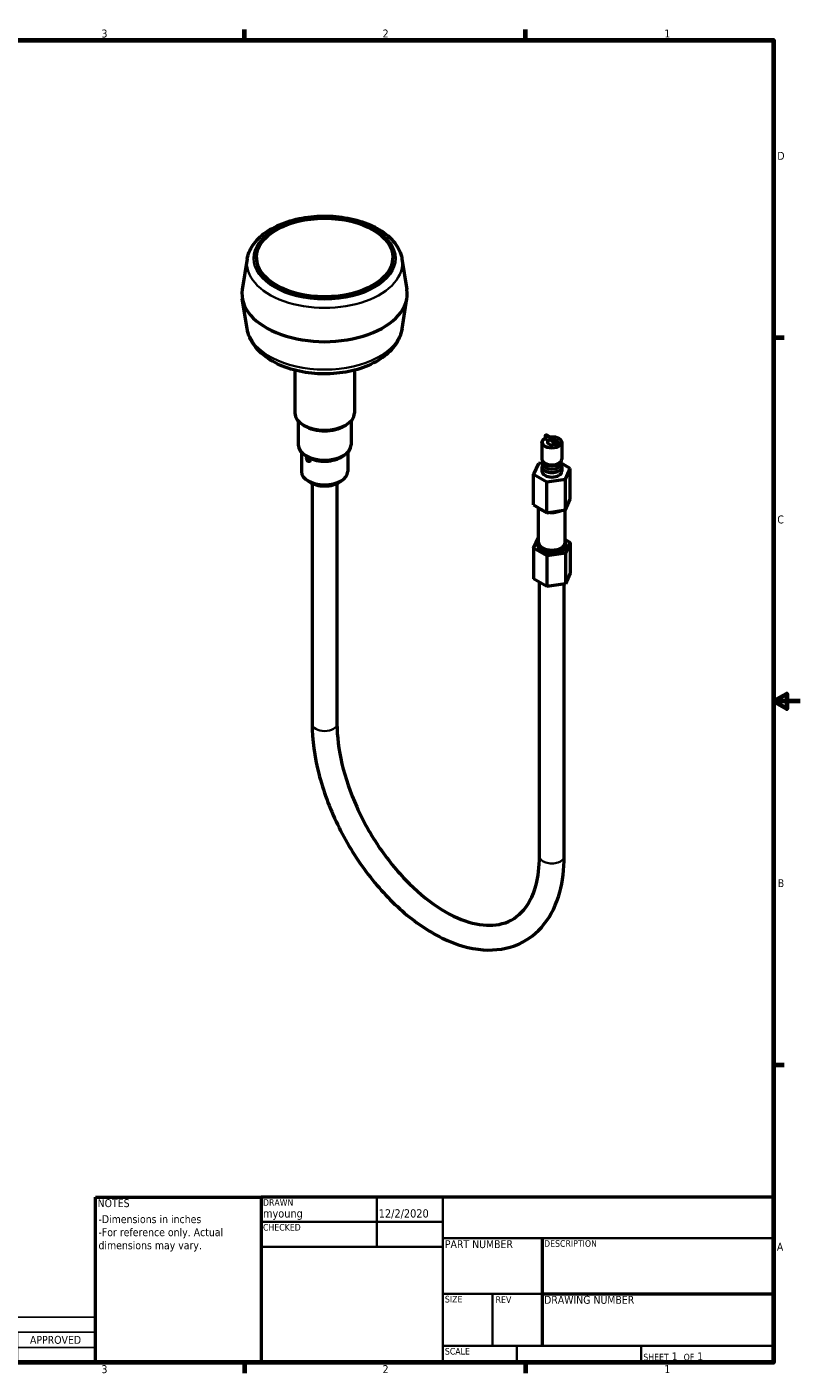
# Model space of a CAD drawing. Header units: inches. Extents: x 0.1 to 33.9, y 0.6 to 21.4.
# Tile 3 of 3: x 22.2 to 33.9, y 0.8 to 21.2. Entities that reach past the tile are written whole.
import ezdxf
from ezdxf.enums import TextEntityAlignment as Align

# ---------------------------------------------------------------- set-up
doc = ezdxf.new("R2010")
doc.units = ezdxf.units.IN
doc.header["$MEASUREMENT"] = 0
for name, color, linetype, lineweight in [('Border (ANSI)', 7, 'Continuous', 70), ('Symbol (ANSI)', 7, 'Continuous', 25), ('Title (ANSI)', 7, 'Continuous', 50), ('Visible (ANSI)', 7, 'Continuous', 50), ('Visible Narrow (ANSI)', 7, 'Continuous', 35)]:
    doc.layers.add(name, color=color, linetype=linetype, lineweight=lineweight)
doc.styles.add('Note Text (ANSI)', font='tahoma.ttf')
doc.styles.get("Standard").update_dxf_attribs({"font": 'tahoma.ttf'})
doc.styles.add('Text Style38', font='tahoma.ttf')
doc.styles.add('Text Style39', font='tahoma.ttf')

# ---------------------------------------------------------------- blocks, each defined once
blk = doc.blocks.new('Borders Default Border')
at = {"layer": 'Border (ANSI)'}
for p, q in [((25.5, 21), (25.5, 21.16)), ((29.75, 21), (29.75, 21.16)), ((33.5, 16.5), (33.66, 16.5)), ((33.5, 5.5), (33.66, 5.5)), ((25.5, 1), (25.5, 0.84)), ((29.75, 1), (29.75, 0.84))]:
    blk.add_line(p, q, dxfattribs=at)
at = {"layer": 'Border (ANSI)', "flags": 128}
for points in [[(0.5, 1), (0.5, 21), (33.5, 21), (33.5, 1), (0.5, 1)], [(33.9, 11), (33.5, 11), (33.7, 11.115), (33.7, 10.885), (33.5, 11)]]:
    blk.add_lwpolyline(points, dxfattribs=at)
at = {"layer": 'Border (ANSI)', "char_height": 0.12, "attachment_point": 7, "style": 'Note Text (ANSI)'}
for s, insert in [('3', (23.338, 21.037)), ('2', (27.589, 21.04)), ('1', (31.848, 21.04)), ('D', (33.556, 19.19)), ('C', (33.556, 13.688)), ('B', (33.563, 8.19)), ('A', (33.549, 2.69)), ('3', (23.338, 0.837)), ('2', (27.589, 0.84)), ('1', (31.848, 0.84))]:
    blk.add_mtext(s, dxfattribs=dict(at, insert=insert))
blk = doc.blocks.new('Title Blocks ECS Standard w Comments')
at = {"layer": 'Title (ANSI)'}
for p, q in [((2.182, 4.756), (2.182, 7.256)), ((2.182, 7.256), (4.682, 7.256)), ((4.682, 7.256), (4.682, 4.756)), ((12.432, 7.256), (4.682, 7.256)), ((4.682, 7.256), (4.682, 4.756)), ((12.432, 4.756), (12.432, 7.256)), ((8.932, 6.636), (8.932, 5.006)), ((8.932, 5.794), (12.432, 5.794)), ((4.682, 4.756), (2.182, 4.756)), ((4.682, 4.756), (12.432, 4.756))]:
    blk.add_line(p, q, dxfattribs=at)
at = {"layer": 'Title (ANSI)', "lineweight": 35}
for p, q in [((6.432, 6.506), (6.432, 7.256)), ((7.432, 4.756), (7.432, 7.256)), ((4.682, 6.881), (7.432, 6.881)), ((7.432, 6.636), (12.432, 6.636)), ((4.682, 6.506), (7.432, 6.506)), ((8.932, 5.794), (7.432, 5.794)), ((8.182, 5.006), (8.182, 5.794)), ((12.432, 5.006), (7.432, 5.006)), ((8.552, 5.006), (8.552, 4.756)), ((10.432, 5.006), (10.432, 4.756))]:
    blk.add_line(p, q, dxfattribs=at)
at = {"layer": 'Title (ANSI)', "style": 'Text Style38'}
for s, p in [('DRAWN', (4.712, 7.226)), ('CHECKED', (4.712, 6.851)), ('DESCRIPTION', (8.962, 6.606)), ('SIZE', (7.462, 5.764)), ('REV', (8.229, 5.757)), ('SCALE', (7.462, 4.976))]:
    blk.add_text(s, height=0.1, dxfattribs=at).set_placement(p, align=Align.TOP_LEFT)
at = {"layer": 'Title (ANSI)', "char_height": 0.12, "style": 'Note Text (ANSI)'}
for s, insert, attachment_point in [('\\fTahoma|b0|i0;NOTES', (2.212, 7.226), 1), ('\\fTahoma|b0|i0;PART NUMBER', (7.462, 6.606), 1), ('\\fTahoma|b0|i0;DRAWING NUMBER', (8.962, 5.764), 1), ('\\fTahoma|b0|i0;\\H0.1000;SHEET\\fTahoma|b0|i0;\\H0.1200; 1  \\fTahoma|b0|i0;\\H0.1000;OF\\fTahoma|b0|i0;\\H0.1200; 1 ', (10.462, 4.786), 7)]:
    blk.add_mtext(s, dxfattribs=dict(at, insert=insert, attachment_point=attachment_point))
at = {"layer": 'Title (ANSI)', "lineweight": 30, "flags": 63}
for tag, p in [('COMPANY', (9.932, 6.946)), ('Sheet_Size', (7.807, 5.381)), ('REVISION_NUMBER', (8.557, 5.381)), ('<DRAWING_NUMBER>', (10.682, 5.4))]:
    blk.add_attdef(tag, text='', height=0.24, dxfattribs=at).set_placement(p, align=Align.MIDDLE_CENTER)
for tag, height, p in [('COMMENTS', 0.12, (2.212, 7.006)), ('DESCRIPTION', 0.125, (8.962, 6.386))]:
    blk.add_attdef(tag, text='', height=height, dxfattribs=at).set_placement(p, align=Align.TOP_LEFT)
at = {"layer": 'Title (ANSI)', "style": 'Text Style39'}
for tag, p in [('AUTHOR', (4.712, 6.911)), ('CREATION_DATE', (6.462, 6.911)), ('CHECKED_BY', (4.712, 6.536)), ('CHECKED_DATE', (6.462, 6.536))]:
    blk.add_attdef(tag, text='', height=0.125, dxfattribs=at).set_placement(p, align=Align.BOTTOM_LEFT)
at = {"layer": 'Title (ANSI)', "lineweight": 30, "flags": 63}
blk.add_attdef('PART_NUMBER', text='', height=0.24, dxfattribs=at).set_placement((7.462, 6.223), align=Align.MIDDLE_LEFT)
blk.add_attdef('Initial_View_Scale', text='', height=0.12, dxfattribs=at).set_placement((8.522, 4.786), align=Align.BOTTOM_RIGHT)
blk = doc.blocks.new('REVISION HISTORY')
at = {"layer": 'Symbol (ANSI)'}
for p, q in [((14.953, 1.686), (23.25, 1.686)), ((14.953, 1.686), (14.953, 1.457)), ((23.25, 1.686), (23.25, 1.457)), ((14.953, 1.457), (23.25, 1.457)), ((14.953, 1.457), (14.953, 1.229)), ((16.134, 1.457), (16.134, 1.229)), ((20.888, 1.457), (20.888, 1.229)), ((22.069, 1.457), (22.069, 1.229)), ((23.25, 1.457), (23.25, 1.229)), ((14.953, 1.229), (23.25, 1.229)), ((14.953, 1.229), (14.953, 1)), ((16.134, 1.229), (16.134, 1)), ((20.888, 1.229), (20.888, 1)), ((22.069, 1.229), (22.069, 1)), ((23.25, 1.229), (23.25, 1)), ((14.953, 1), (23.25, 1))]:
    blk.add_line(p, q, dxfattribs=at)
at = {"layer": 'Symbol (ANSI)', "char_height": 0.12, "attachment_point": 7, "style": 'Note Text (ANSI)'}
for s, insert in [('REVISION HISTORY', (18.381, 1.509)), ('REV', (15.408, 1.283)), ('DESCRIPTION', (18.005, 1.28)), ('DATE', (21.29, 1.283)), ('APPROVED', (22.257, 1.28)), ('0', (15.505, 1.052)), ('3/20/2020', (21.108, 1.039))]:
    blk.add_mtext(s, dxfattribs=dict(at, insert=insert))

msp = doc.modelspace()

# ---------------------------------------------------------------- linework, layer by layer
at = {"layer": 'Visible (ANSI)'}
for p, q in [((25.542, 17.692), (25.467, 17.228)), ((25.682, 17.712), (25.682, 17.7)), ((27.742, 17.712), (27.742, 17.7)), ((27.881, 17.692), (27.956, 17.228)), ((25.542, 16.631), (25.467, 17.094)), ((27.882, 16.631), (27.956, 17.094)), ((26.262, 16.008), (26.262, 15.36)), ((27.162, 16.008), (27.162, 15.36)), ((26.312, 15.241), (26.312, 14.879)), ((27.112, 15.241), (27.112, 14.879)), ((29.998, 14.911), (29.998, 14.662)), ((30.044, 15.015), (30.044, 14.967)), ((30.091, 14.94), (30.044, 14.967)), ((30.046, 15.02), (30.067, 15.032)), ((30.223, 14.92), (30.051, 15.019)), ((30.072, 15.031), (30.244, 14.932)), ((30.091, 14.94), (30.091, 14.963)), ((30.091, 14.963), (30.137, 14.948)), ((30.091, 14.94), (30.112, 14.953)), ((30.091, 14.94), (30.091, 14.94)), ((30.112, 14.956), (30.112, 14.953)), ((30.137, 14.948), (30.184, 14.909)), ((30.184, 14.909), (30.184, 14.887)), ((30.184, 14.887), (30.184, 14.887)), ((30.23, 14.86), (30.184, 14.887)), ((30.23, 14.86), (30.23, 14.908)), ((30.251, 14.872), (30.23, 14.86)), ((30.251, 14.92), (30.251, 14.872)), ((30.298, 14.911), (30.298, 14.662)), ((26.362, 14.767), (26.362, 14.475)), ((26.444, 14.704), (26.405, 14.73)), ((26.98, 14.704), (27.018, 14.73)), ((27.062, 14.767), (27.062, 14.475)), ((29.944, 14.597), (29.869, 14.436)), ((30.024, 14.609), (29.944, 14.597)), ((29.998, 14.548), (29.998, 14.479)), ((30.024, 14.598), (30.014, 14.588)), ((30.042, 14.596), (30.02, 14.617)), ((30.024, 14.614), (30.024, 14.581)), ((30.253, 14.596), (30.275, 14.617)), ((30.272, 14.614), (30.272, 14.581)), ((30.426, 14.522), (30.272, 14.611)), ((30.272, 14.598), (30.281, 14.588)), ((30.298, 14.548), (30.298, 14.479)), ((30.352, 14.361), (30.426, 14.522)), ((30.426, 14.057), (30.426, 14.522)), ((26.482, 14.318), (26.444, 14.345)), ((26.524, 14.294), (26.524, 10.658)), ((26.899, 14.294), (26.899, 10.658)), ((26.942, 14.318), (26.98, 14.345)), ((29.869, 14.436), (30.073, 14.318)), ((29.869, 13.971), (29.869, 14.436)), ((30.073, 14.318), (30.352, 14.361)), ((30.073, 13.853), (30.073, 14.318)), ((30.352, 13.896), (30.352, 14.361)), ((30.352, 13.896), (30.426, 14.057)), ((29.869, 13.971), (30.073, 13.853)), ((29.945, 13.403), (29.945, 13.927)), ((30.073, 13.853), (30.352, 13.896)), ((30.35, 13.403), (30.35, 13.896)), ((29.869, 13.318), (29.944, 13.479)), ((29.944, 13.479), (29.945, 13.479)), ((30.35, 13.448), (30.426, 13.404)), ((29.869, 13.318), (29.869, 12.853)), ((30.073, 13.2), (29.869, 13.318)), ((29.946, 13.379), (29.946, 13.383)), ((29.947, 13.349), (29.947, 13.353)), ((29.948, 13.318), (29.948, 13.323)), ((29.963, 13.353), (29.956, 13.365)), ((30.352, 13.243), (30.073, 13.2)), ((30.324, 13.34), (30.327, 13.344)), ((30.333, 13.355), (30.339, 13.365)), ((30.348, 13.333), (30.348, 13.338)), ((30.349, 13.364), (30.349, 13.368)), ((30.426, 13.404), (30.352, 13.243)), ((30.352, 13.243), (30.352, 12.778)), ((30.426, 13.404), (30.426, 12.939)), ((30.073, 13.2), (30.073, 12.735)), ((30.073, 12.735), (29.869, 12.853)), ((30.426, 12.939), (30.352, 12.778)), ((29.96, 8.655), (29.96, 12.8)), ((30.352, 12.778), (30.073, 12.735)), ((30.335, 8.655), (30.335, 12.776))]:
    msp.add_line(p, q, dxfattribs=at)
msp.add_ellipse((26.712, 17.712), major_axis=(-1.03, 0), ratio=0.57735, dxfattribs=at)
for centre, major_axis, ratio, start_param, end_param in [((26.712, 17.7), (1.03, 0), 0.57735, 3.141593, 6.283185), ((26.712, 17.161), (1.25, 0), 0.57735, 3.048365, 6.376413), ((26.712, 15.36), (0.45, 0), 0.57735, 3.141593, 6.283185), ((26.712, 15.32), (-0.4, 0), 0.57735, 0.724702, 2.41689), ((26.712, 14.879), (0.4, 0), 0.57735, 3.141593, 6.283185), ((30.051, 15.011), (-0.005, 0.00866), 0.57735, 5.497786, 7.068583), ((30.072, 15.023), (-0.005, 0.00866), 0.57735, 5.497786, 6.283185), ((30.148, 14.92), (-0.0675, 0), 0.577351, 5.721881, 8.415287), ((30.148, 14.92), (0.0675, 0), 0.577351, 2.03412, 2.131015), ((30.223, 14.912), (0.005, -0.00866), 0.57735, 0.785397, 2.356194), ((30.244, 14.924), (-0.005, 0.00866), 0.57735, 3.92699, 5.497786), ((26.712, 14.834), (-0.35, 0), 0.57735, 0.69818, 0.765265), ((26.712, 14.834), (-0.35, 0), 0.57735, 0.805531, 2.443413), ((30.148, 14.662), (0.15, 0), 0.577351, 3.141593, 6.283185), ((26.712, 14.475), (0.35, 0), 0.57735, 3.141593, 6.283185), ((30.148, 14.548), (0.15, 0), 0.577351, 2.664025, 6.760753), ((30.148, 14.479), (0.15, 0), 0.577351, 3.141593, 6.283185), ((30.148, 14.581), (0.124, 0), 0.577351, 3.141593, 6.283185), ((30.148, 14.634), (-0.124, 0), 0.577351, 0.553044, 2.588548), ((26.712, 14.43), (-0.3, 0), 0.57735, 0.69818, 2.443413), ((30.148, 13.972), (0.202, 0), 0.577351, 3.723964, 4.130018), ((30.148, 13.972), (0.202, 0), 0.577351, 4.492222, 5.456155), ((30.148, 13.361), (0.214, 0), 0.577351, 2.811769, 6.613009), ((30.148, 13.403), (0.202, 0), 0.577351, 3.141593, 6.283185), ((30.148, 13.388), (-0.202, 0), 0.577351, 0.40881, 1.285948), ((30.148, 13.392), (0.196, 0), 0.577351, 3.96071, 5.947168)]:
    msp.add_ellipse(centre, major_axis=major_axis, ratio=ratio, start_param=start_param, end_param=end_param, dxfattribs=at)
for points, knots in [([(25.542, 17.692), (25.554, 17.765), (25.584, 17.835), (25.675, 17.971), (25.74, 18.035), (25.902, 18.15), (26.001, 18.2), (26.219, 18.278), (26.338, 18.307), (26.583, 18.339), (26.71, 18.343), (26.959, 18.327), (27.082, 18.307), (27.311, 18.245), (27.418, 18.202), (27.606, 18.097), (27.687, 18.033), (27.809, 17.892), (27.852, 17.814), (27.876, 17.718), (27.879, 17.705), (27.881, 17.692)], [2.449422, 2.449422, 2.449422, 2.449422, 2.727844, 2.727844, 3.037517, 3.037517, 3.370053, 3.370053, 3.703964, 3.703964, 4.035634, 4.035634, 4.366908, 4.366908, 4.699947, 4.699947, 5.034314, 5.034314, 5.354027, 5.354027, 5.40456, 5.40456, 5.40456, 5.40456]), ([(27.882, 16.631), (27.869, 16.557), (27.841, 16.485), (27.756, 16.347), (27.695, 16.282), (27.54, 16.16), (27.443, 16.107), (27.227, 16.021), (27.108, 15.99), (26.861, 15.954), (26.735, 15.948), (26.485, 15.962), (26.361, 15.981), (26.128, 16.044), (26.019, 16.088), (25.824, 16.2), (25.739, 16.269), (25.613, 16.424), (25.569, 16.508), (25.546, 16.61), (25.544, 16.621), (25.542, 16.631)], [5.591015, 5.591015, 5.591015, 5.591015, 5.840443, 5.840443, 6.130024, 6.130024, 6.468286, 6.468286, 6.817467, 6.817467, 7.162538, 7.162538, 7.5065, 7.5065, 7.853858, 7.853858, 8.201514, 8.201514, 8.510589, 8.510589, 8.546152, 8.546152, 8.546152, 8.546152]), ([(29.998, 14.911), (29.998, 14.921), (30, 14.93), (30.009, 14.948), (30.016, 14.956), (30.03, 14.969), (30.037, 14.973), (30.044, 14.978)], [5.4977876, 5.4977876, 5.4977876, 5.4977876, 5.7813927, 5.7813927, 6.0845921, 6.0845921, 6.2873101, 6.2873101, 6.2873101, 6.2873101]), ([(30.125, 15.001), (30.132, 15.002), (30.14, 15.002), (30.164, 15.002), (30.18, 15.001), (30.211, 14.995), (30.225, 14.99), (30.251, 14.978), (30.262, 14.971), (30.281, 14.955), (30.288, 14.946), (30.296, 14.928), (30.298, 14.92), (30.298, 14.911)], [6.909591, 6.909591, 6.909591, 6.909591, 7.072601, 7.072601, 7.401219, 7.401219, 7.730724, 7.730724, 8.062019, 8.062019, 8.388895, 8.388895, 8.63938, 8.63938, 8.63938, 8.63938]), ([(26.469, 14.688), (26.471, 14.687), (26.473, 14.685), (26.478, 14.68), (26.481, 14.676), (26.486, 14.668), (26.489, 14.664), (26.492, 14.655), (26.492, 14.65), (26.492, 14.643), (26.492, 14.639), (26.489, 14.633), (26.486, 14.63), (26.481, 14.627), (26.478, 14.627), (26.471, 14.627), (26.468, 14.628), (26.461, 14.632), (26.458, 14.635), (26.451, 14.642), (26.448, 14.646), (26.444, 14.655), (26.442, 14.659), (26.44, 14.669), (26.439, 14.673), (26.439, 14.677), (26.439, 14.681), (26.44, 14.685), (26.442, 14.69), (26.444, 14.692), (26.448, 14.695), (26.451, 14.696), (26.456, 14.695), (26.458, 14.694), (26.459, 14.694)], [0.1611739, 0.1611739, 0.1611739, 0.1611739, 0.1795449, 0.1795449, 0.2154539, 0.2154539, 0.251363, 0.251363, 0.287272, 0.287272, 0.3231811, 0.3231811, 0.3590902, 0.3590902, 0.3949991, 0.3949991, 0.4309081, 0.4309081, 0.466817, 0.466817, 0.5027259, 0.5027259, 0.538635, 0.538635, 0.5745441, 0.5745441, 0.5745441, 0.6104532, 0.6104532, 0.6463622, 0.6463622, 0.6822712, 0.6822712, 0.7006422, 0.7006422, 0.7006422, 0.7006422]), ([(26.459, 14.694), (26.461, 14.693), (26.462, 14.692), (26.466, 14.69), (26.467, 14.689), (26.469, 14.688)], [0.16858966, 0.16858966, 0.16858966, 0.16858966, 0.18664424, 0.18664424, 0.20469881, 0.20469881, 0.20469881, 0.20469881]), ([(29.946, 13.393), (29.946, 13.392), (29.946, 13.391), (29.946, 13.39), (29.945, 13.381), (29.946, 13.373), (29.949, 13.365), (29.952, 13.357), (29.956, 13.349), (29.962, 13.341)], [0.991725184, 0.991725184, 0.991725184, 0.991725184, 0.9921875, 0.9921875, 0.9921875, 0.99609375, 0.99609375, 0.99609375, 1, 1, 1, 1]), ([(29.946, 13.379), (29.946, 13.373), (29.947, 13.368), (29.949, 13.362), (29.951, 13.354), (29.955, 13.346), (29.961, 13.338), (29.967, 13.331), (29.974, 13.324), (29.983, 13.317), (29.992, 13.31), (30.002, 13.304), (30.013, 13.299), (30.024, 13.293), (30.036, 13.288), (30.049, 13.284), (30.063, 13.281), (30.076, 13.278), (30.091, 13.276)], [0.97785112, 0.97785112, 0.97785112, 0.97785112, 0.98046875, 0.98046875, 0.98046875, 0.984375, 0.984375, 0.984375, 0.98828125, 0.98828125, 0.98828125, 0.9921875, 0.9921875, 0.9921875, 0.99609375, 0.99609375, 0.99609375, 1, 1, 1, 1]), ([(29.948, 13.366), (29.947, 13.363), (29.947, 13.36), (29.947, 13.357), (29.947, 13.353), (29.947, 13.349), (29.948, 13.345), (29.948, 13.34), (29.95, 13.336), (29.951, 13.332), (29.954, 13.324), (29.959, 13.316), (29.965, 13.309), (29.968, 13.305), (29.972, 13.301), (29.976, 13.298), (29.98, 13.294), (29.984, 13.291), (29.989, 13.287), (29.993, 13.284), (29.998, 13.281), (30.003, 13.278), (30.009, 13.275), (30.014, 13.272), (30.02, 13.27), (30.032, 13.265), (30.044, 13.26), (30.058, 13.257), (30.064, 13.255), (30.071, 13.254), (30.078, 13.252), (30.085, 13.251), (30.093, 13.25), (30.1, 13.249), (30.107, 13.248), (30.114, 13.247), (30.122, 13.247), (30.129, 13.247), (30.137, 13.247), (30.144, 13.247), (30.159, 13.247), (30.174, 13.248), (30.189, 13.25), (30.196, 13.251), (30.204, 13.253), (30.211, 13.254), (30.218, 13.256), (30.225, 13.257), (30.232, 13.259), (30.239, 13.261), (30.245, 13.264), (30.252, 13.266), (30.258, 13.268), (30.264, 13.271), (30.27, 13.274), (30.282, 13.28), (30.293, 13.286), (30.303, 13.293), (30.312, 13.3), (30.321, 13.308), (30.327, 13.316), (30.331, 13.32), (30.334, 13.324), (30.336, 13.328), (30.339, 13.332), (30.341, 13.337), (30.343, 13.341), (30.347, 13.35), (30.349, 13.359), (30.349, 13.368), (30.349, 13.374), (30.349, 13.379), (30.348, 13.385)], [0.88139638, 0.88139638, 0.88139638, 0.88139638, 0.8828125, 0.8828125, 0.8828125, 0.88476563, 0.88476563, 0.88476563, 0.88671875, 0.88671875, 0.88671875, 0.890625, 0.890625, 0.890625, 0.89257813, 0.89257813, 0.89257813, 0.89453125, 0.89453125, 0.89453125, 0.89648438, 0.89648438, 0.89648438, 0.8984375, 0.8984375, 0.8984375, 0.90234375, 0.90234375, 0.90234375, 0.90429688, 0.90429688, 0.90429688, 0.90625, 0.90625, 0.90625, 0.90820313, 0.90820313, 0.90820313, 0.91015625, 0.91015625, 0.91015625, 0.9140625, 0.9140625, 0.9140625, 0.91601563, 0.91601563, 0.91601563, 0.91796875, 0.91796875, 0.91796875, 0.91992188, 0.91992188, 0.91992188, 0.921875, 0.921875, 0.921875, 0.92578125, 0.92578125, 0.92578125, 0.9296875, 0.9296875, 0.9296875, 0.93164063, 0.93164063, 0.93164063, 0.93359375, 0.93359375, 0.93359375, 0.9375, 0.9375, 0.9375, 0.9399863, 0.9399863, 0.9399863, 0.9399863]), ([(29.947, 13.349), (29.947, 13.347), (29.947, 13.345), (29.947, 13.342), (29.948, 13.338), (29.949, 13.334), (29.95, 13.33), (29.953, 13.322), (29.958, 13.314), (29.964, 13.306), (29.967, 13.303), (29.97, 13.299), (29.974, 13.295), (29.978, 13.292), (29.982, 13.288), (29.986, 13.285), (29.991, 13.282), (29.996, 13.279), (30.001, 13.276), (30.006, 13.273), (30.011, 13.27), (30.017, 13.267), (30.029, 13.262), (30.041, 13.257), (30.054, 13.254), (30.061, 13.252), (30.068, 13.25), (30.075, 13.249), (30.082, 13.247), (30.089, 13.246), (30.096, 13.245), (30.103, 13.244), (30.111, 13.244), (30.118, 13.243), (30.126, 13.243), (30.133, 13.242), (30.141, 13.242), (30.156, 13.243), (30.171, 13.244), (30.185, 13.246), (30.193, 13.247), (30.2, 13.248), (30.207, 13.249), (30.215, 13.251), (30.222, 13.252), (30.228, 13.254), (30.235, 13.256), (30.242, 13.258), (30.248, 13.261), (30.255, 13.263), (30.261, 13.266), (30.267, 13.268), (30.279, 13.274), (30.29, 13.28), (30.3, 13.287), (30.305, 13.291), (30.31, 13.294), (30.314, 13.298), (30.318, 13.302), (30.322, 13.306), (30.326, 13.31), (30.329, 13.314), (30.332, 13.318), (30.335, 13.322), (30.338, 13.326), (30.34, 13.33), (30.342, 13.335), (30.346, 13.344), (30.348, 13.353), (30.349, 13.362), (30.349, 13.362), (30.349, 13.363), (30.349, 13.364)], [0.86816709, 0.86816709, 0.86816709, 0.86816709, 0.86914062, 0.86914062, 0.86914062, 0.87109375, 0.87109375, 0.87109375, 0.875, 0.875, 0.875, 0.87695312, 0.87695312, 0.87695312, 0.87890625, 0.87890625, 0.87890625, 0.88085938, 0.88085938, 0.88085938, 0.8828125, 0.8828125, 0.8828125, 0.88671875, 0.88671875, 0.88671875, 0.88867188, 0.88867188, 0.88867188, 0.890625, 0.890625, 0.890625, 0.89257812, 0.89257812, 0.89257812, 0.89453125, 0.89453125, 0.89453125, 0.8984375, 0.8984375, 0.8984375, 0.90039062, 0.90039062, 0.90039062, 0.90234375, 0.90234375, 0.90234375, 0.90429688, 0.90429688, 0.90429688, 0.90625, 0.90625, 0.90625, 0.91015625, 0.91015625, 0.91015625, 0.91210938, 0.91210938, 0.91210938, 0.9140625, 0.9140625, 0.9140625, 0.91601562, 0.91601562, 0.91601562, 0.91796875, 0.91796875, 0.91796875, 0.921875, 0.921875, 0.921875, 0.92216772, 0.92216772, 0.92216772, 0.92216772]), ([(29.949, 13.336), (29.948, 13.333), (29.948, 13.331), (29.948, 13.328), (29.948, 13.324), (29.948, 13.32), (29.949, 13.316), (29.949, 13.316), (29.949, 13.316), (29.949, 13.316)], [0.772253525, 0.772253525, 0.772253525, 0.772253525, 0.7734375, 0.7734375, 0.7734375, 0.775390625, 0.775390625, 0.775390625, 0.775392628, 0.775392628, 0.775392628, 0.775392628]), ([(29.962, 13.341), (29.968, 13.335), (29.976, 13.329), (29.993, 13.319), (30.003, 13.314), (30.014, 13.31)], [0.000001, 0.000001, 0.000001, 0.000001, 0.1044582, 0.1044582, 0.208084, 0.208084, 0.208084, 0.208084]), ([(30.014, 13.31), (30.007, 13.313), (30.001, 13.316), (29.99, 13.325), (29.984, 13.329), (29.972, 13.34), (29.967, 13.347), (29.963, 13.353)], [-4.069727, -4.069727, -4.069727, -4.069727, -4.002812, -4.002812, -3.9245165, -3.9245165, -3.8278636, -3.8278636, -3.8278636, -3.8278636]), ([(30.324, 13.34), (30.319, 13.332), (30.313, 13.324), (30.298, 13.311), (30.291, 13.306), (30.267, 13.29), (30.247, 13.282), (30.214, 13.273), (30.204, 13.27), (30.17, 13.265), (30.145, 13.264), (30.111, 13.266), (30.1, 13.267), (30.067, 13.273), (30.046, 13.28), (30.02, 13.292), (30.013, 13.297), (30.005, 13.302), (30.004, 13.303), (30.003, 13.304)], [-1.95459, -1.95459, -1.95459, -1.95459, -1.842226, -1.842226, -1.7553, -1.7553, -1.570405, -1.570405, -1.484034, -1.484034, -1.301216, -1.301216, -1.215443, -1.215443, -1.034343, -1.034343, -0.949185, -0.949185, -0.936771, -0.936771, -0.936771, -0.936771]), ([(30.066, 13.251), (30.077, 13.248), (30.087, 13.246), (30.131, 13.24), (30.166, 13.24), (30.204, 13.248), (30.21, 13.249), (30.216, 13.251)], [0.80199392, 0.80199392, 0.80199392, 0.80199392, 0.8046875, 0.8046875, 0.8125, 0.8125, 0.81395169, 0.81395169, 0.81395169, 0.81395169]), ([(30.336, 13.359), (30.333, 13.353), (30.329, 13.347), (30.317, 13.333), (30.31, 13.325), (30.285, 13.307), (30.266, 13.297), (30.222, 13.281), (30.197, 13.276), (30.159, 13.272), (30.145, 13.272), (30.118, 13.272), (30.104, 13.274), (30.091, 13.276)], [0.016604, 0.016604, 0.016604, 0.016604, 0.1031312, 0.1031312, 0.2136724, 0.2136724, 0.404431, 0.404431, 0.6026975, 0.6026975, 0.7034054, 0.7034054, 0.8102243, 0.8102243, 0.8102243, 0.8102243]), ([(30.34, 13.307), (30.341, 13.309), (30.342, 13.31), (30.342, 13.311), (30.344, 13.316), (30.345, 13.32), (30.346, 13.325), (30.347, 13.329), (30.348, 13.334), (30.348, 13.338), (30.348, 13.342), (30.348, 13.347), (30.347, 13.351)], [0.823570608, 0.823570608, 0.823570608, 0.823570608, 0.82421875, 0.82421875, 0.82421875, 0.826171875, 0.826171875, 0.826171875, 0.828125, 0.828125, 0.828125, 0.829896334, 0.829896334, 0.829896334, 0.829896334]), ([(30.344, 13.311), (30.344, 13.313), (30.345, 13.316), (30.346, 13.318), (30.347, 13.322), (30.347, 13.327), (30.348, 13.331), (30.348, 13.332), (30.348, 13.333), (30.348, 13.333)], [0.809580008, 0.809580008, 0.809580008, 0.809580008, 0.810546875, 0.810546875, 0.810546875, 0.8125, 0.8125, 0.8125, 0.812786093, 0.812786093, 0.812786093, 0.812786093]), ([(30.347, 13.316), (30.347, 13.316), (30.347, 13.317), (30.346, 13.318), (30.346, 13.319), (30.346, 13.319), (30.346, 13.32)], [0.7203795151, 0.7203795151, 0.7203795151, 0.7203795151, 0.720703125, 0.720703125, 0.720703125, 0.7210737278, 0.7210737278, 0.7210737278, 0.7210737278]), ([(26.524, 10.658), (26.524, 10.419), (26.559, 10.165), (26.689, 9.65), (26.785, 9.389), (27.028, 8.886), (27.175, 8.644), (27.506, 8.201), (27.69, 8), (28.078, 7.659), (28.283, 7.519), (28.697, 7.318), (28.905, 7.256), (29.297, 7.228), (29.482, 7.256), (29.795, 7.396), (29.925, 7.498), (30.137, 7.764), (30.217, 7.929), (30.313, 8.28), (30.335, 8.462), (30.335, 8.655)], [1.570788, 1.570788, 1.570788, 1.570788, 1.902951, 1.902951, 2.233901, 2.233901, 2.563285, 2.563285, 2.892931, 2.892931, 3.224469, 3.224469, 3.555675, 3.555675, 3.867137, 3.867137, 4.149173, 4.149173, 4.444416, 4.444416, 4.712388, 4.712388, 4.712388, 4.712388]), ([(26.899, 10.658), (26.899, 10.471), (26.924, 10.266), (27.024, 9.841), (27.1, 9.62), (27.294, 9.186), (27.414, 8.973), (27.684, 8.578), (27.836, 8.396), (28.152, 8.083), (28.317, 7.952), (28.641, 7.752), (28.8, 7.684), (29.096, 7.609), (29.231, 7.604), (29.483, 7.652), (29.595, 7.712), (29.784, 7.907), (29.861, 8.045), (29.942, 8.349), (29.96, 8.495), (29.96, 8.655)], [1.570787, 1.570787, 1.570787, 1.570787, 1.876598, 1.876598, 2.184721, 2.184721, 2.494765, 2.494765, 2.804897, 2.804897, 3.113239, 3.113239, 3.419128, 3.419128, 3.730439, 3.730439, 4.087165, 4.087165, 4.451202, 4.451202, 4.712388, 4.712388, 4.712388, 4.712388])]:
    msp.add_open_spline(points, degree=3, knots=knots, dxfattribs=at)
for points in [[(29.948, 13.318), (29.948, 13.318), (29.948, 13.317), (29.948, 13.316)], [(30.013, 13.273), (30.013, 13.273), (30.013, 13.273), (30.013, 13.273)]]:
    msp.add_open_spline(points, degree=3, dxfattribs=at)
at = {"layer": 'Visible Narrow (ANSI)'}
for p, q in [((30.051, 15.019), (30.072, 15.031)), ((30.244, 14.932), (30.223, 14.92)), ((30.23, 14.908), (30.251, 14.92))]:
    msp.add_line(p, q, dxfattribs=at)
msp.add_ellipse((26.712, 17.7), major_axis=(-1.075, 0), ratio=0.57735, dxfattribs=at)
for centre, major_axis, ratio, start_param, end_param in [((26.712, 17.629), (1.175, 0), 0.57735, 3.048365, 6.376413), ((26.712, 16.695), (1.175, 0), 0.57735, 3.23482, 6.189958), ((30.148, 14.92), (0.14, 0), 0.577351, 2.403388, 7.999298), ((30.148, 14.911), (-0.15, 0), 0.577351, 0, 3.141593), ((26.712, 10.658), (0.188, 0), 0.57735, 3.141593, 6.283185), ((30.148, 8.655), (-0.187, 0), 0.577351, 0, 3.141593)]:
    msp.add_ellipse(centre, major_axis=major_axis, ratio=ratio, start_param=start_param, end_param=end_param, dxfattribs=at)

# ---------------------------------------------------------------- block references
msp.add_blockref('Borders Default Border', (0, 0))
msp.add_blockref('Title Blocks ECS Standard w Comments', (21.068, -3.756)).add_auto_attribs({'AUTHOR': 'myoung', 'CREATION_DATE': '12/2/2020'})
at = {"layer": 'Symbol (ANSI)'}
msp.add_blockref('REVISION HISTORY', (0, 0), dxfattribs=at)

# ---------------------------------------------------------------- texts
at = {"layer": 'Symbol (ANSI)', "insert": (23.293, 3.228), "char_height": 0.12, "width": 2.34967, "attachment_point": 1, "line_spacing_factor": 0.987884, "style": 'Note Text (ANSI)'}
msp.add_mtext('\\fTahoma|b0|i0;-Dimensions in inches\\P\\fTahoma|b0|i0;-For reference only. Actual\\P\\fTahoma|b0|i0;dimensions may vary.', dxfattribs=at)

doc.saveas('drawing.dxf')
